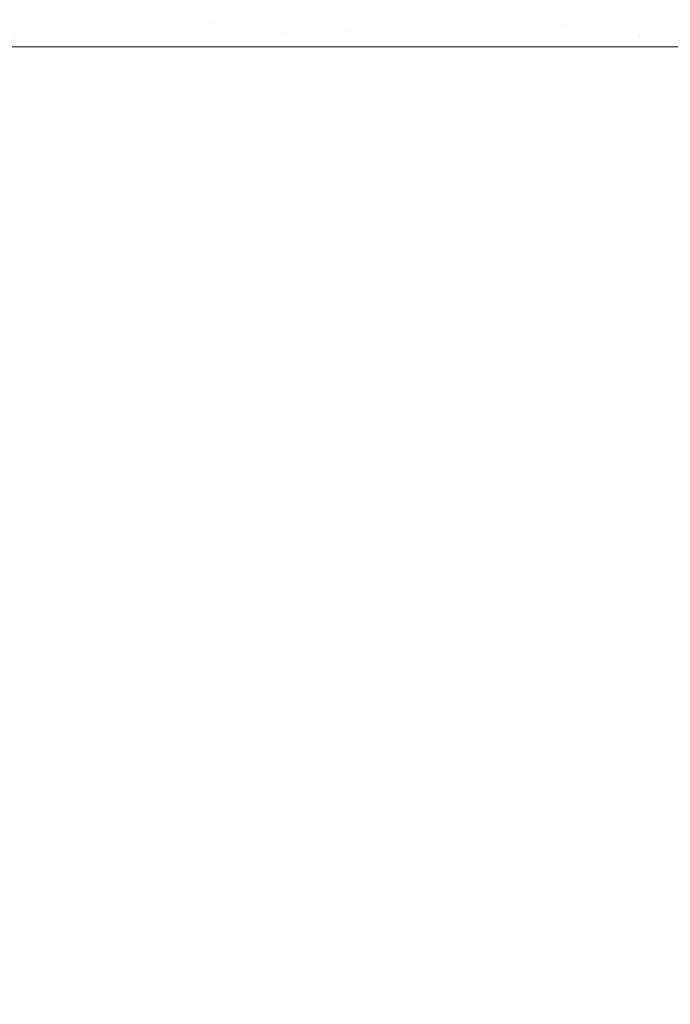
# Model space of a CAD drawing. Header units: centimetres. Extents: x -62 to 63, y 4 to 6.
# Tile 211 of 256: x -20.21 to -20.125, y 5.7752 to 5.9037. Entities that reach past the tile are written whole.
import ezdxf

# ---------------------------------------------------------------- set-up
doc = ezdxf.new("R2010")
doc.units = ezdxf.units.CM
doc.header["$LTSCALE"] = 2.54
doc.layers.add('Lucido design-1', color=7, linetype='Continuous')

# ---------------------------------------------------------------- blocks, each defined once
blk = doc.blocks.new('Gruppo-4-1')
at = {"color": 7, "linetype": 'Continuous', "lineweight": 9}
for points, invisible_edges in [([(-20.21096, 5.90293, -2277.02129), (-20.21155, 5.90393, -2277.02129), (-20.20353, 5.90492, -2277.02074)], 11), ([(-20.20353, 5.90492, -2277.02074), (-20.19441, 5.9044, -2277.02005), (-20.21096, 5.90293, -2277.02129)], 11), ([(-20.18513, 5.90342, -2277.0192), (-20.19381, 5.90293, -2277.02005), (-20.19441, 5.9044, -2277.02005), (-20.18583, 5.90517, -2277.0192)], 15), ([(-20.18583, 5.90517, -2277.0192), (-20.17708, 5.90594, -2277.01817), (-20.17627, 5.90393, -2277.01817), (-20.18513, 5.90342, -2277.0192)], 15), ([(-20.16724, 5.90444, -2277.01695), (-20.15807, 5.90497, -2277.01554), (-20.1575, 5.90252, -2277.01554), (-20.16673, 5.90227, -2277.01695)], 15), ([(-20.14815, 5.90278, -2277.01391), (-20.1575, 5.90252, -2277.01554), (-20.15807, 5.90497, -2277.01554), (-20.14878, 5.90549, -2277.01391)], 15), ([(-20.14815, 5.90278, -2277.01391), (-20.14878, 5.90549, -2277.01391), (-20.13941, 5.90603, -2277.01206), (-20.13899, 5.90451, -2277.01206)], 15), ([(-20.12952, 5.90491, -2277.00997), (-20.12921, 5.9033, -2277.00997), (-20.13871, 5.90304, -2277.01206), (-20.13899, 5.90451, -2277.01206)], 15), ([(-20.12002, 5.90531, -2277.00763), (-20.11969, 5.90356, -2277.00763), (-20.12921, 5.9033, -2277.00997), (-20.12952, 5.90491, -2277.00997)], 15), ([(62.97838, 5.90339, -2276.22224), (62.97838, 5.90457, -2276.22227), (-61.85145, 5.90457, -2276.22227), (-61.85145, 5.90339, -2276.22224)], 10), ([(-20.19441, 5.9044, -2277.02005), (-20.19381, 5.90293, -2277.02005), (-20.21058, 5.90197, -2277.02129), (-20.21096, 5.90293, -2277.02129)], 15), ([(-20.18513, 5.90342, -2277.0192), (-20.17627, 5.90393, -2277.01817), (-20.17582, 5.90202, -2277.01817)], 11), ([(-20.16673, 5.90227, -2277.01695), (-20.17582, 5.90202, -2277.01817), (-20.17627, 5.90393, -2277.01817), (-20.16724, 5.90444, -2277.01695)], 15), ([(-20.13899, 5.90451, -2277.01206), (-20.13871, 5.90304, -2277.01206), (-20.14815, 5.90278, -2277.01391)], 11), ([(-20.12903, 5.90173, -2277.00997), (-20.12921, 5.9033, -2277.00997), (-20.11969, 5.90356, -2277.00763), (-20.11949, 5.90186, -2277.00763)], 15), ([(-61.85145, 5.90339, -2276.22224), (-61.85145, 5.90021, -2276.22217), (62.97838, 5.90021, -2276.22217), (62.97838, 5.90339, -2276.22224)], 8), ([(-20.21058, 5.90197, -2277.02129), (-20.19381, 5.90293, -2277.02005), (-20.20045, 5.90021, -2277.02063)], 11), ([(-20.20045, 5.90021, -2277.02063), (-20.19381, 5.90293, -2277.02005), (-20.19349, 5.90153, -2277.02005)], 11), ([(-20.19349, 5.90153, -2277.02005), (-20.19381, 5.90293, -2277.02005), (-20.18513, 5.90342, -2277.0192)], 11), ([(-20.18513, 5.90342, -2277.0192), (-20.17582, 5.90202, -2277.01817), (-20.19349, 5.90153, -2277.02005)], 11), ([(-20.17569, 5.90021, -2277.0181), (-20.17582, 5.90202, -2277.01817), (-20.16673, 5.90227, -2277.01695)], 11), ([(-20.16673, 5.90227, -2277.01695), (-20.16659, 5.90021, -2277.0169), (-20.17569, 5.90021, -2277.0181)], 9), ([(-20.16268, 5.90021, -2277.01638), (-20.16673, 5.90227, -2277.01695), (-20.1575, 5.90252, -2277.01554)], 11), ([(-20.16268, 5.90021, -2277.01638), (-20.16659, 5.90021, -2277.0169), (-20.16673, 5.90227, -2277.01695)], 10), ([(-20.1575, 5.90252, -2277.01554), (-20.15734, 5.90021, -2277.01547), (-20.16268, 5.90021, -2277.01638)], 9), ([(-20.15734, 5.90021, -2277.01547), (-20.1575, 5.90252, -2277.01554), (-20.14815, 5.90278, -2277.01391)], 11), ([(-20.14815, 5.90278, -2277.01391), (-20.14796, 5.90021, -2277.01387), (-20.15734, 5.90021, -2277.01547)], 9), ([(-20.14568, 5.90021, -2277.01348), (-20.14815, 5.90278, -2277.01391), (-20.13871, 5.90304, -2277.01206)], 11), ([(-20.14568, 5.90021, -2277.01348), (-20.14796, 5.90021, -2277.01387), (-20.14815, 5.90278, -2277.01391)], 10), ([(-20.13871, 5.90304, -2277.01206), (-20.13851, 5.90021, -2277.01199), (-20.14568, 5.90021, -2277.01348)], 9), ([(-20.13871, 5.90304, -2277.01206), (-20.12921, 5.9033, -2277.00997), (-20.1301, 5.90021, -2277.01023)], 11), ([(-20.1301, 5.90021, -2277.01023), (-20.13851, 5.90021, -2277.01199), (-20.13871, 5.90304, -2277.01206)], 10), ([(-20.1301, 5.90021, -2277.01023), (-20.12921, 5.9033, -2277.00997), (-20.12903, 5.90173, -2277.00997)], 11), ([(-20.20045, 5.90021, -2277.02063), (-20.21031, 5.90021, -2277.02119), (-20.21058, 5.90197, -2277.02129)], 10), ([(-20.19349, 5.90153, -2277.02005), (-20.19339, 5.90021, -2277.01997), (-20.20045, 5.90021, -2277.02063)], 9), ([(-20.19349, 5.90153, -2277.02005), (-20.17582, 5.90202, -2277.01817), (-20.181, 5.90021, -2277.0188)], 11), ([(-20.181, 5.90021, -2277.0188), (-20.19339, 5.90021, -2277.01997), (-20.19349, 5.90153, -2277.02005)], 10), ([(-20.17582, 5.90202, -2277.01817), (-20.17569, 5.90021, -2277.0181), (-20.181, 5.90021, -2277.0188)], 9), ([(-20.12903, 5.90173, -2277.00997), (-20.12898, 5.90021, -2277.00995), (-20.1301, 5.90021, -2277.01023)], 9), ([(-20.12898, 5.90021, -2277.00995), (-20.12903, 5.90173, -2277.00997), (-20.11949, 5.90186, -2277.00763)], 11), ([(-20.11949, 5.90186, -2277.00763), (-20.11945, 5.90021, -2277.00758), (-20.12898, 5.90021, -2277.00995)], 9), ([(-20.21031, 5.90021, -2277.02119), (-20.20045, 5.90021, -2277.02063), (-20.20045, 4.70021, -2277.02063), (-20.21224, 4.70021, -2277.0213)], 10), ([(-20.20045, 5.90021, -2277.02063), (-20.18365, 4.70021, -2277.01905), (-20.19782, 4.70021, -2277.02039)], 9), ([(-20.18365, 4.70021, -2277.01905), (-20.20045, 5.90021, -2277.02063), (-20.19339, 5.90021, -2277.01997)], 9), ([(-20.19782, 4.70021, -2277.02039), (-20.20045, 4.70021, -2277.02063), (-20.20045, 5.90021, -2277.02063)], 10), ([(-20.19339, 5.90021, -2277.01997), (-20.181, 5.90021, -2277.0188), (-20.181, 4.70021, -2277.0188), (-20.18365, 4.70021, -2277.01905)], 10), ([(-20.16981, 4.70021, -2277.01732), (-20.181, 4.70021, -2277.0188), (-20.181, 5.90021, -2277.0188), (-20.17569, 5.90021, -2277.0181)], 10), ([(-20.17569, 5.90021, -2277.0181), (-20.16659, 5.90021, -2277.0169), (-20.16981, 4.70021, -2277.01732)], 10), ([(-20.16659, 5.90021, -2277.0169), (-20.16268, 5.90021, -2277.01638), (-20.16268, 4.70021, -2277.01638), (-20.16981, 4.70021, -2277.01732)], 10), ([(-20.15636, 4.70021, -2277.0153), (-20.16268, 4.70021, -2277.01638), (-20.16268, 5.90021, -2277.01638), (-20.15734, 5.90021, -2277.01547)], 10), ([(-20.14568, 4.70021, -2277.01348), (-20.15636, 4.70021, -2277.0153), (-20.15734, 5.90021, -2277.01547), (-20.14796, 5.90021, -2277.01387)], 10), ([(-20.14796, 5.90021, -2277.01387), (-20.14568, 5.90021, -2277.01348), (-20.14568, 4.70021, -2277.01348)], 10), ([(-20.14336, 4.70021, -2277.013), (-20.14568, 4.70021, -2277.01348), (-20.14568, 5.90021, -2277.01348), (-20.13851, 5.90021, -2277.01199)], 10), ([(-20.13851, 5.90021, -2277.01199), (-20.1301, 5.90021, -2277.01023), (-20.1301, 4.70021, -2277.01023), (-20.14336, 4.70021, -2277.013)], 10), ([(-20.1301, 5.90021, -2277.01023), (-20.12898, 5.90021, -2277.00995), (-20.11597, 4.70021, -2277.00672), (-20.11898, 4.70021, -2277.00746)], 10), ([(-20.11898, 4.70021, -2277.00746), (-20.1301, 4.70021, -2277.01023), (-20.1301, 5.90021, -2277.01023)], 10), ([(-20.11597, 4.70021, -2277.00672), (-20.12898, 5.90021, -2277.00995), (-20.11945, 5.90021, -2277.00758)], 9)]:
    blk.add_3dface(points, dxfattribs=dict(at, invisible_edges=invisible_edges))
blk.add_3dface([(-61.85145, 5.90021, -2276.22217), (-61.85145, 4.30021, -2276.22217), (62.97838, 4.30021, -2276.22217), (62.97838, 5.90021, -2276.22217)], dxfattribs=at)
blk = doc.blocks.new('Gruppo-5-1')
at = {"color": 7}
blk.add_blockref('Gruppo-4-1', (0, 0), dxfattribs=at)

msp = doc.modelspace()

# ---------------------------------------------------------------- block references
at = {"layer": 'Lucido design-1', "color": 7}
msp.add_blockref('Gruppo-5-1', (0, 0), dxfattribs=at)

doc.saveas('drawing.dxf')
